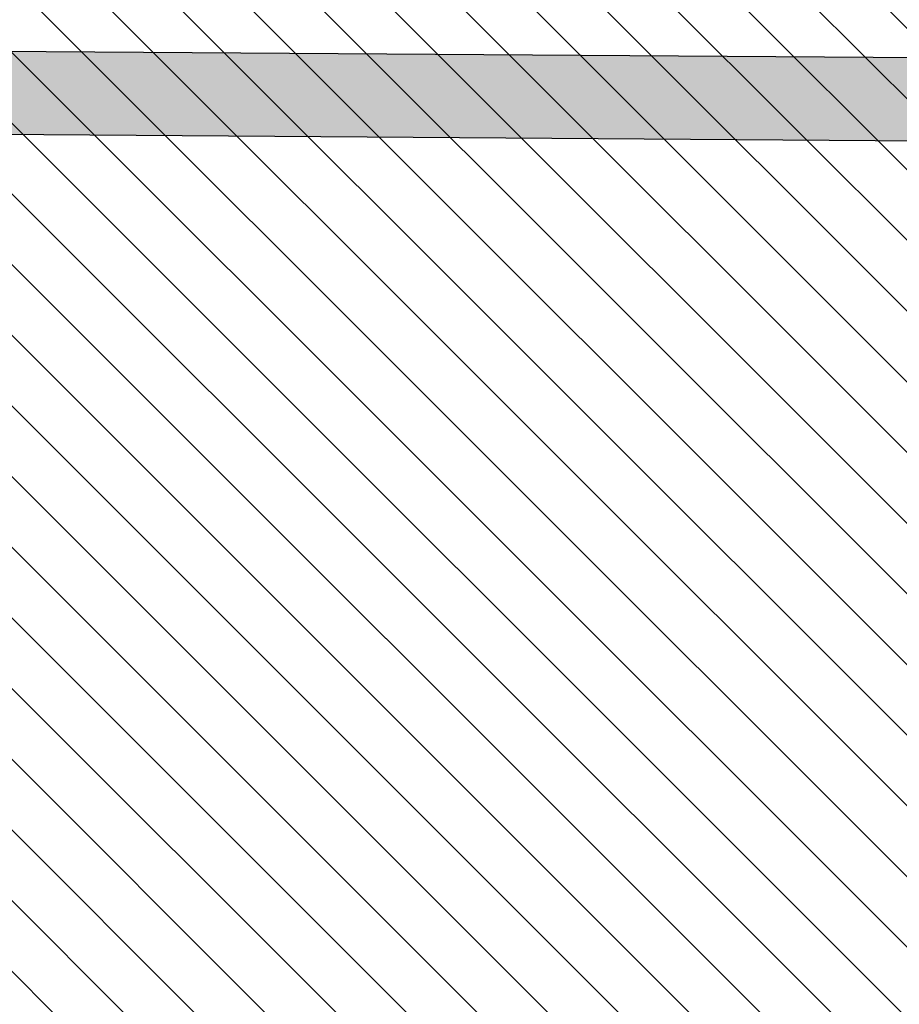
# Model space of a CAD drawing. Header units: millimetres. Extents: x -40276 to 214973, y -147941 to 35228.
# Tile 17 of 256: x -19069 to -17486, y 1904 to 3677. Entities that reach past the tile are written whole.
import ezdxf

# ---------------------------------------------------------------- set-up
doc = ezdxf.new("R2010")
doc.units = ezdxf.units.MM
doc.header["$MEASUREMENT"] = 0
for name, color, linetype in [('1._POHLED ZÁPADNÍ_2_0_plochy', 7, 'Continuous'), ('1._POHLED ZÁPADNÍ_2_2D prvky - obecné', 7, 'Continuous'), ('1._POHLED ZÁPADNÍ_2_Výplně – Řezové', 7, 'Continuous')]:
    doc.layers.add(name, color=color, linetype=linetype)

msp = doc.modelspace()

# ---------------------------------------------------------------- hatches: boundary and pattern name
at = {"layer": '1._POHLED ZÁPADNÍ_2_0_plochy', "linetype": 'Continuous', "lineweight": 20, "true_color": 0xffaaaa}
h = msp.add_hatch(dxfattribs=at)
h.set_pattern_fill('Izolační_tvárnice_0002', color=21, style=0, pattern_type=2)
h.set_pattern_definition([(315, (-10360.18, 9405.31), (63.6396, 63.6396), [])])
h.paths.add_polyline_path([(-10906.3, 18690.2), (-10970.7, 9084.1), (-20311.4, 10009.9), (-20479.4, 269.7), (-242.3, 419.8), (-238.4, 17796)])
at = {"layer": '1._POHLED ZÁPADNÍ_2_Výplně – Řezové', "linetype": 'Continuous', "lineweight": 13}
msp.add_hatch(color=254, dxfattribs=at).paths.add_polyline_path([(-16259.6, 3600.8), (-20048.8, 3627.6), (-20051.4, 3477.6), (-16260.7, 3450.8)])

# ---------------------------------------------------------------- linework, layer by layer
at = {"layer": '1._POHLED ZÁPADNÍ_2_2D prvky - obecné', "color": 7, "linetype": 'Continuous', "lineweight": 25}
for p, q in [((-20048.8, 3627.6), (-16259.6, 3600.5)), ((-20051.4, 3477.6), (-16262.2, 3450.8))]:
    msp.add_line(p, q, dxfattribs=at)

doc.saveas('drawing.dxf')
